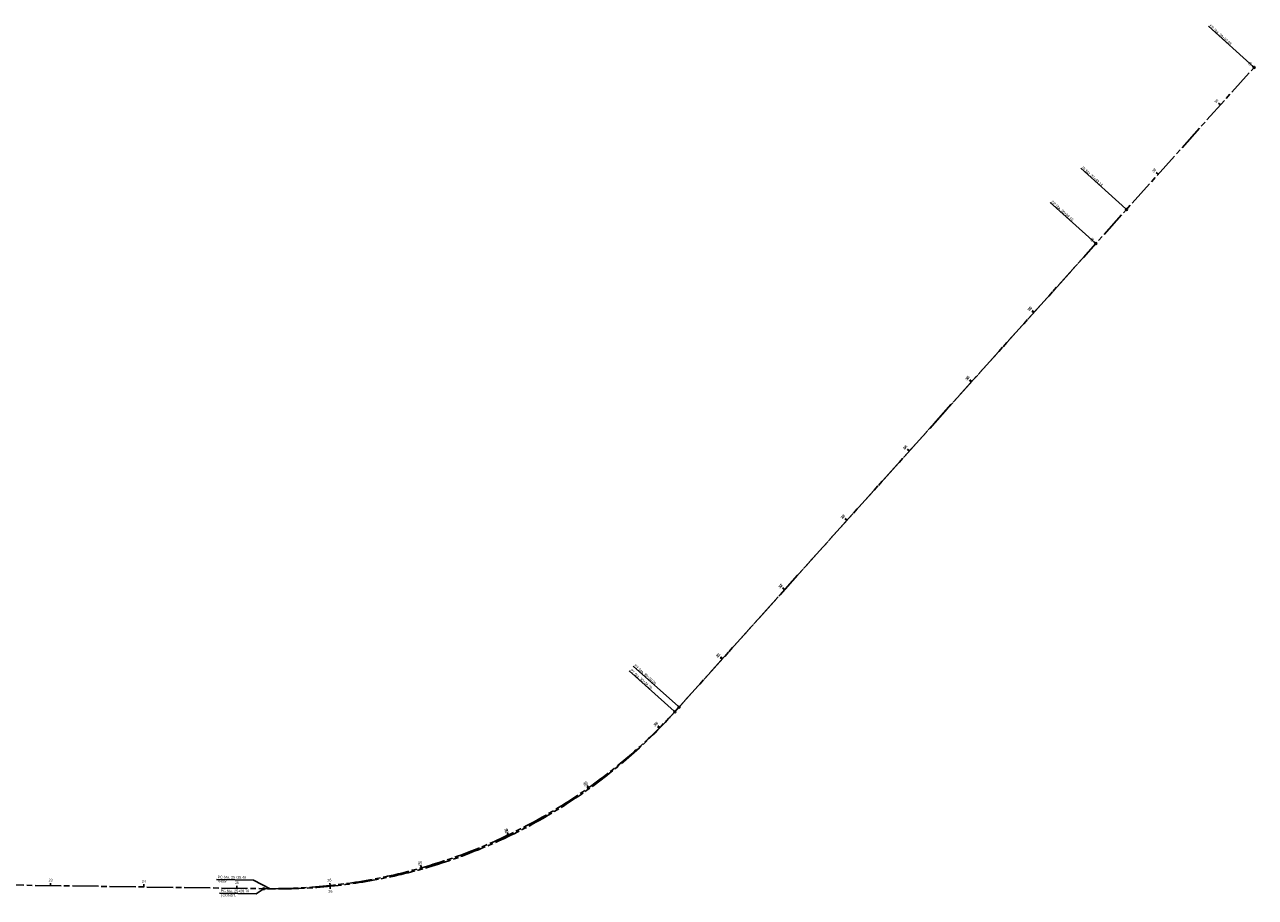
# Model space of a CAD drawing. Header units: feet. Extents: x 2295803 to 2298397, y 574978 to 575914.
# Tile 2 of 2: x 2297077 to 2298397, y 574978 to 575914. Entities that reach past the tile are written whole.
import ezdxf

# ---------------------------------------------------------------- set-up
doc = ezdxf.new("R2010")
doc.units = ezdxf.units.FT
doc.header["$LTSCALE"] = 20
doc.header["$MEASUREMENT"] = 0
doc.linetypes.add('CL', pattern=[2, 0.3, -0.15, 1.4, -0.15])
for name, color, linetype in [('GE_P_CL', 7, 'CL'), ('GE_P_CL_Text', 7, 'Continuous'), ('RW_P_Text', 7, 'Continuous'), ('RW_X_CL', 6, 'CL')]:
    doc.layers.add(name, color=color, linetype=linetype)
doc.styles.add('Slanted-Normal', font='font31.ttf', dxfattribs={"height": 0.14})

# ---------------------------------------------------------------- blocks, each defined once
blk = doc.blocks.new('AeccTickLine')
blk.add_line((0, 0), (0, 1))
blk = doc.blocks.new('AeccTickCircle')
blk.add_circle((0, 0), 1)

msp = doc.modelspace()

# ---------------------------------------------------------------- linework, layer by layer
at = {"layer": 'GE_P_CL', "color": 7, "linetype": 'CL', "lineweight": -3}
for p, q in [((2298258.9, 575716), (2298395.7, 575868.4)), ((2297774.2, 575176.9), (2298258.9, 575716)), ((2297778.7, 575181.9), (2298226, 575679.5))]:
    msp.add_line(p, q, dxfattribs=at)
msp.add_arc((2297341.7, 575574.7), 587.6, 269.1741, 318.0484, dxfattribs=at)
at = {"layer": 'GE_P_CL_Text', "color": 7, "linetype": 'Continuous', "lineweight": -3}
for p, q in [((2298394.9, 575869), (2298346.6, 575912.5)), ((2298258.1, 575716.7), (2298209.8, 575760.2)), ((2298225.3, 575680.2), (2298176.9, 575723.6)), ((2297773.5, 575177.6), (2297725.2, 575221)), ((2297778, 575182.5), (2297729.6, 575226))]:
    msp.add_line(p, q, dxfattribs=at)
at = {"layer": 'RW_P_Text'}
for p, q in [((2297282.4, 574996.9, 595.3), (2297322, 574996.3, 595.3)), ((2297322, 574996.3, 595.3), (2297339.9, 574987)), ((2297325.2, 574981.6, 595.3), (2297332.4, 574986.6, 61.6)), ((2297285.6, 574982.2, 595.3), (2297325.2, 574981.6, 595.3))]:
    msp.add_line(p, q, dxfattribs=at)
at = {"layer": 'RW_X_CL', "lineweight": -3}
msp.add_line((2296558.9, 574998.3), (2297339.9, 574987), dxfattribs=at)
msp.add_arc((2297348.1, 575559.9), 573, 269.1741, 318.0484, dxfattribs=at)

# ---------------------------------------------------------------- block references
at = {"layer": 'GE_P_CL_Text', "color": 7, "linetype": 'Continuous', "lineweight": -3}
for p, xscale, yscale, zscale, rotation in [((2298395.7, 575868.4), 2.800000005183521, 2.800000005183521, 2.800000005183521, 48.07374982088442), ((2298359.7, 575828.3), 2.800000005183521, 2.800000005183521, 2.800000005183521, 48.07374982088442), ((2298292.8, 575753.9), 2.800000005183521, 2.800000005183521, 2.800000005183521, 48.07374982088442), ((2298226, 575679.5), 2.800000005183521, 2.800000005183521, 2.800000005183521, 48.0484360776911), ((2298226, 575679.5), 2.800000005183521, 2.800000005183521, 2.800000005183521, 48.04843607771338), ((2298159.2, 575605.1), 2.800000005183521, 2.800000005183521, 2.800000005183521, 48.04843607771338), ((2298159.7, 575605.7), 2.800000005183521, 2.800000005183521, 2.800000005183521, 48.0484360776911), ((2298092.3, 575530.8), 2.800000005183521, 2.800000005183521, 2.800000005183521, 48.04843607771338), ((2298092.9, 575531.4), 2.800000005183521, 2.800000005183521, 2.800000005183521, 48.0484360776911), ((2298026, 575457), 2.800000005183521, 2.800000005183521, 2.800000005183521, 48.0484360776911), ((2298025.5, 575456.4), 2.800000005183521, 2.800000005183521, 2.800000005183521, 48.04843607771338), ((2297958.6, 575382), 2.800000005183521, 2.800000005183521, 2.800000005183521, 48.04843607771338), ((2297959.2, 575382.6), 2.800000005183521, 2.800000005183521, 2.800000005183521, 48.0484360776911), ((2297891.8, 575307.6), 2.800000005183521, 2.800000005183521, 2.800000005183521, 48.04843607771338), ((2297892.3, 575308.3), 2.800000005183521, 2.800000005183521, 2.800000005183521, 48.0484360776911), ((2297824.9, 575233.3), 2.800000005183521, 2.800000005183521, 2.800000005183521, 48.04843607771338), ((2297825.5, 575233.9), 2.800000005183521, 2.800000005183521, 2.800000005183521, 48.0484360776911), ((2297757.7, 575159.2), 2.800000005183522, 2.800000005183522, 2.800000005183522, 45.62815816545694), ((2297758, 575160), 2.800000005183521, 2.800000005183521, 2.800000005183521, 45.11776657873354), ((2297681.8, 575095.5), 2.800000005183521, 2.800000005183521, 2.800000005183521, 35.36776657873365), ((2297681.9, 575094.2), 2.800000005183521, 2.800000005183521, 2.800000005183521, 35.62819664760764), ((2297595.7, 575044.8), 2.800000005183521, 2.800000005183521, 2.800000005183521, 25.61776657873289), ((2297595.9, 575043.3), 2.800000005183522, 2.800000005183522, 2.800000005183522, 25.62823512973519), ((2297502.3, 575009.5), 2.800000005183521, 2.800000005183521, 2.800000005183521, 15.86776657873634), ((2297502.5, 575008.1), 2.800000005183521, 2.800000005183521, 2.800000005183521, 15.62827361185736), ((2297104.4, 574990.4), 2.800000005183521, 2.800000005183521, 2.800000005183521, 359.1740561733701), ((2297204.4, 574989), 2.800000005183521, 2.800000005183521, 2.800000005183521, 359.1740561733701), ((2297304.4, 574987.5), 2.800000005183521, 2.800000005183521, 2.800000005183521, 359.1740561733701), ((2297404.3, 574990.4), 2.800000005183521, 2.800000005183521, 2.800000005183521, 6.117766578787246), ((2297404.6, 574986.9), 2.800000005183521, 2.800000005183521, 2.800000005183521, 5.628312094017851)]:
    msp.add_blockref('AeccTickLine', p, dxfattribs=dict(at, xscale=xscale, yscale=yscale, zscale=zscale, rotation=rotation))
for p, rotation in [((2298395.7, 575868.4), 48.07374982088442), ((2298258.9, 575716), 48.04843607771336), ((2298226, 575679.5), 48.0484360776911), ((2297778.7, 575181.9), 48.04843607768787), ((2297774.2, 575176.9), 48.04843607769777), ((2297333.2, 574987.1), 359.1740561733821)]:
    msp.add_blockref('AeccTickCircle', p, dxfattribs=dict(at, rotation=rotation))

# ---------------------------------------------------------------- texts
at = {"layer": 'GE_P_CL_Text', "color": 7, "linetype": 'Continuous', "lineweight": -3, "char_height": 2.8, "style": 'Slanted-Normal'}
for s, insert, attachment_point, rotation in [('{\\C256;EP Sta. 39+53.88}', (2298347.3, 575912.5), 7, 318.0737), ('39', (2298392.3, 575871.4), 8, 48.0737), ('39', (2298356.3, 575831.3), 8, 48.0737), ('{\\C256;PI Sta. 37+49.14}', (2298210.5, 575760.2), 7, 318.0484), ('38', (2298289.5, 575756.9), 8, 48.0737), ('{\\C256;EP Sta. 36+99.18}', (2298177.6, 575723.7), 7, 318.0484), ('37', (2298222.7, 575682.5), 8, 48.0484), ('36', (2298222.7, 575682.5), 8, 48.0484), ('36', (2298155.8, 575608.1), 8, 48.0484), ('36', (2298156.4, 575608.7), 8, 48.0484), ('35', (2298089, 575533.8), 8, 48.0484), ('35', (2298089.5, 575534.4), 8, 48.0484), ('34', (2298022.1, 575459.4), 8, 48.0484), ('34', (2298022.7, 575460), 8, 48.0484), ('33', (2297955.3, 575385), 8, 48.0484), ('33', (2297955.8, 575385.6), 8, 48.0484), ('32', (2297888.4, 575310.6), 8, 48.0484), ('32', (2297889, 575311.3), 8, 48.0484), ('31', (2297821.6, 575236.3), 8, 48.0484), ('31', (2297822.1, 575236.9), 8, 48.0484), ('{\\C256;PT Sta. 30+24.20}', (2297725.9, 575221.1), 7, 318.0484), ('{\\C256;PT Sta. 30+30.06}', (2297730.3, 575226), 7, 318.0484), ('30', (2297754.5, 575162.4), 8, 45.6282), ('30', (2297754.9, 575163.2), 8, 45.1178), ('29', (2297679.2, 575099.2), 8, 35.3678), ('29', (2297679.3, 575097.9), 8, 35.6282), ('28', (2297593.8, 575048.9), 8, 25.6178), ('28', (2297594, 575047.4), 8, 25.6282), ('27', (2297501.1, 575013.8), 8, 15.8678), ('27', (2297501.3, 575012.5), 8, 15.6283), ('23', (2297104.5, 574994.9), 8, 359.1741), ('24', (2297204.5, 574993.5), 8, 359.1741), ('26', (2297403.8, 574994.9), 8, 6.1178), ('25', (2297304.5, 574992), 8, 359.1741), ('26', (2297404.8, 574982.7), 8, 5.6283)]:
    msp.add_mtext(s, dxfattribs=dict(at, insert=insert, attachment_point=attachment_point, rotation=rotation))
at = {"layer": 'GE_P_CL_Text', "char_height": 2.8, "attachment_point": 1, "rotation": 359.1955, "style": 'Slanted-Normal'}
for s, insert, width in [('PC Sta. 25+35.46\\P| R/W', (2297283.7, 575001), 42.054), ('PC Sta. 25+28.78\\P| CONST.', (2297287, 574986.3), 37.16)]:
    msp.add_mtext(s, dxfattribs=dict(at, insert=insert, width=width))

doc.saveas('drawing.dxf')
